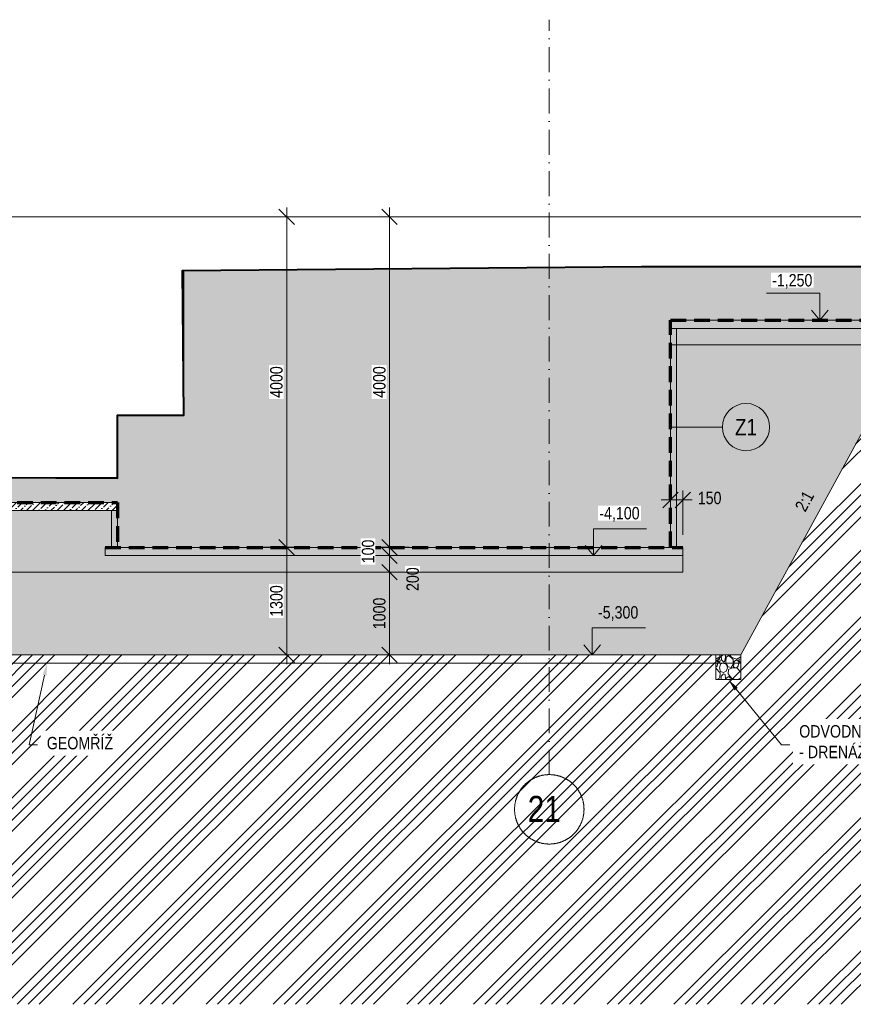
# Model space of a CAD drawing. Header units: millimetres. Extents: x -2694 to 670324, y -147023 to 76385.
# Tile 48 of 51: x 648489 to 658573, y -147023 to -135108. Entities that reach past the tile are written whole.
import ezdxf
from ezdxf import colors
from ezdxf.entities.mleader import LeaderData, LeaderLine
from ezdxf.math import Vec2, Vec3

# ---------------------------------------------------------------- set-up
doc = ezdxf.new("R2010")
doc.units = ezdxf.units.MM
doc.header["$LTSCALE"] = 10
for name, pattern in [('Cerchovana 2x', [0.5, 0.3, -0.1, 0, -0.1]), ('DASHDOT', [25.4, 12.7, -6.35, 0, -6.35]), ('ČÁRKOVANÁ', [19.05, 12.7, -6.35])]:
    doc.linetypes.add(name, pattern=pattern)
doc.layers.get('0').update_dxf_attribs({"lineweight": 20})
doc.layers.get('Defpoints').update_dxf_attribs({"lineweight": 20})
for name, color, linetype, lineweight in [('_A_OSY_HPFM', 253, 'DASHDOT', 13), ('A_CARK', 72, 'ČÁRKOVANÁ', 20), ('A_KOTY', 7, 'Continuous', 13), ('A_LEGENDY', 21, 'Continuous', 13), ('A_TENKA', 4, 'Continuous', 20), ('A_TENKA_ZEMNI_PRACE', 31, 'Continuous', 20), ('A_TUCNA', 1, 'Continuous', 40)]:
    doc.layers.add(name, color=color, linetype=linetype, lineweight=lineweight)
doc.layers.add('A_SRAF', color=8, linetype='Continuous', lineweight=13, transparency=0.3)
doc.layers.add('A_SRAFY_ZB', color=7, linetype='Continuous', lineweight=13, true_color=0xc8c8c8, transparency=0.3)
doc.styles.add('KÓTY', font='ARIALN.TTF')
doc.linetypes.add('CIKCAK', pattern='A,0.00254,-5.08,[131,ltypeshp.shx,S=5.08,R=0,X=-5.08,Y=0],-10.16,[131,ltypeshp.shx,S=5.08,R=180,X=5.08,Y=0],-5.08', length=20.32254)
doc.dimstyles.new('INPROS - 75', dxfattribs={"dimscale": 75, "dimtxt": 2, "dimasz": 2.5, "dimexe": 1.5, "dimexo": 2, "dimtad": 1, "dimdec": 0, "dimrnd": 5, "dimtxsty": 'KÓTY', "dimblk": 'OBLIQUE', "dimcen": 2.5, "dimdle": 1.5, "dimadec": 0, "dimazin": 0, "dimtfac": 1, "dimtdec": 0, "dimtmove": 2, "dimatfit": 3, "dimldrblk": 'OBLIQUE', "dimfxl": 6, "dimfxlon": 1, "dimtfill": 1, "dimlwd": -1, "dimlwe": -1, "dimarcsym": 0})

# ---------------------------------------------------------------- blocks, each defined once
blk = doc.blocks.new('_Oblique')
at = {"color": 0, "linetype": 'ByBlock', "lineweight": -2}
blk.add_line((-0.5, -0.5), (0.5, 0.5), dxfattribs=at)
blk = doc.blocks.new('*D382')
at = {"layer": 'A_KOTY', "color": 0, "transparency": 16777216}
for p, q in [((651269, -137493), (651831, -137493)), ((651719, -137381), (651719, -141606)), ((651269, -141493), (651831, -141493))]:
    blk.add_line(p, q, dxfattribs=at)
at = {"layer": 'Defpoints', "color": 0, "transparency": 16777216}
for p in [(650474, -137493), (649674, -141493), (651719, -141493)]:
    blk.add_point(p, dxfattribs=at)
at = {"layer": 'A_KOTY', "color": 0, "transparency": 16777216, "xscale": 187.5, "yscale": 187.5, "zscale": 187.5}
for p, rotation in [((651719, -137493), 90), ((651719, -141493), 270)]:
    blk.add_blockref('_Oblique', p, dxfattribs=dict(at, rotation=rotation))
at = {"layer": 'A_KOTY', "color": 0, "transparency": 16777216, "insert": (651595, -139493), "char_height": 150, "attachment_point": 5, "rotation": 90, "style": 'KÓTY', "bg_fill": 3, "box_fill_scale": 1.1, "bg_fill_color": 256, "bg_fill_true_color": 13158600, "bg_fill_transparency": 0}
blk.add_mtext('4000', dxfattribs=at)
blk = doc.blocks.new('*D398')
at = {"layer": 'A_KOTY', "color": 0, "transparency": 16777216}
for p, q in [((653201, -137493), (652851, -137493)), ((652963, -141606), (652963, -137381)), ((653201, -141493), (652851, -141493))]:
    blk.add_line(p, q, dxfattribs=at)
at = {"layer": 'Defpoints', "color": 0, "transparency": 16777216}
for p in [(652963, -137493), (653351, -137493), (653351, -141493)]:
    blk.add_point(p, dxfattribs=at)
at = {"layer": 'A_KOTY', "color": 0, "transparency": 16777216, "xscale": 187.5, "yscale": 187.5, "zscale": 187.5}
for p, rotation in [((652963, -137493), 90), ((652963, -141493), 270)]:
    blk.add_blockref('_Oblique', p, dxfattribs=dict(at, rotation=rotation))
at = {"layer": 'A_KOTY', "color": 0, "transparency": 16777216, "insert": (652840, -139493), "char_height": 150, "attachment_point": 5, "rotation": 90, "style": 'KÓTY', "bg_fill": 3, "box_fill_scale": 1.1, "bg_fill_color": 256, "bg_fill_true_color": 13158600, "bg_fill_transparency": 0}
blk.add_mtext('4000', dxfattribs=at)
blk = doc.blocks.new('*D399')
at = {"layer": 'A_KOTY', "color": 0, "transparency": 16777216}
for p, q in [((652963, -141381), (652963, -141706)), ((653201, -141493), (652851, -141493)), ((653413, -141593), (652851, -141593))]:
    blk.add_line(p, q, dxfattribs=at)
at = {"layer": 'Defpoints', "color": 0, "transparency": 16777216}
for p in [(653351, -141493), (652963, -141593), (654896, -141593)]:
    blk.add_point(p, dxfattribs=at)
at = {"layer": 'A_KOTY', "color": 0, "transparency": 16777216, "xscale": 187.5, "yscale": 187.5, "zscale": 187.5}
for p, rotation in [((652963, -141493), 90), ((652963, -141593), 270)]:
    blk.add_blockref('_Oblique', p, dxfattribs=dict(at, rotation=rotation))
at = {"layer": 'A_KOTY', "color": 0, "transparency": 16777216, "insert": (652704, -141543), "char_height": 150, "attachment_point": 5, "rotation": 90, "style": 'KÓTY', "bg_fill": 3, "box_fill_scale": 1.1, "bg_fill_color": 256, "bg_fill_true_color": 13158600, "bg_fill_transparency": 0}
blk.add_mtext('100', dxfattribs=at)
blk = doc.blocks.new('*D400')
at = {"layer": 'A_KOTY', "color": 0, "transparency": 16777216}
for p, q in [((652963, -141481), (652963, -141906)), ((653413, -141593), (652851, -141593)), ((653413, -141793), (652851, -141793))]:
    blk.add_line(p, q, dxfattribs=at)
at = {"layer": 'Defpoints', "color": 0, "transparency": 16777216}
for p in [(654896, -141593), (652963, -141793), (654896, -141793)]:
    blk.add_point(p, dxfattribs=at)
at = {"layer": 'A_KOTY', "color": 0, "transparency": 16777216, "xscale": 187.5, "yscale": 187.5, "zscale": 187.5}
for p, rotation in [((652963, -141593), 90), ((652963, -141793), 270)]:
    blk.add_blockref('_Oblique', p, dxfattribs=dict(at, rotation=rotation))
at = {"layer": 'A_KOTY', "color": 0, "transparency": 16777216, "insert": (653243, -141878), "char_height": 150, "attachment_point": 5, "rotation": 90, "style": 'KÓTY', "bg_fill": 3, "box_fill_scale": 1.1, "bg_fill_color": 256, "bg_fill_true_color": 13158600, "bg_fill_transparency": 0}
blk.add_mtext('200', dxfattribs=at)
blk = doc.blocks.new('*D401')
at = {"layer": 'A_KOTY', "color": 0, "transparency": 16777216}
for p, q in [((652963, -141681), (652963, -142906)), ((653413, -141793), (652851, -141793)), ((653413, -142793), (652851, -142793))]:
    blk.add_line(p, q, dxfattribs=at)
at = {"layer": 'Defpoints', "color": 0, "transparency": 16777216}
for p in [(654896, -141793), (652963, -142793), (654896, -142793)]:
    blk.add_point(p, dxfattribs=at)
at = {"layer": 'A_KOTY', "color": 0, "transparency": 16777216, "xscale": 187.5, "yscale": 187.5, "zscale": 187.5}
for p, rotation in [((652963, -141793), 90), ((652963, -142793), 270)]:
    blk.add_blockref('_Oblique', p, dxfattribs=dict(at, rotation=rotation))
at = {"layer": 'A_KOTY', "color": 0, "transparency": 16777216, "insert": (652840, -142293), "char_height": 150, "attachment_point": 5, "rotation": 90, "style": 'KÓTY', "bg_fill": 3, "box_fill_scale": 1.1, "bg_fill_color": 256, "bg_fill_true_color": 13158600, "bg_fill_transparency": 0}
blk.add_mtext('1000', dxfattribs=at)
blk = doc.blocks.new('*D426')
at = {"layer": 'A_KOTY', "color": 0, "transparency": 16777216}
for p, q in [((656361, -141343), (656361, -140807)), ((656511, -141343), (656511, -140807)), ((656249, -140920), (656624, -140920))]:
    blk.add_line(p, q, dxfattribs=at)
at = {"layer": 'Defpoints', "color": 0, "lineweight": 100, "transparency": 16777216}
for p in [(656511, -140920), (656361, -141493), (656511, -141493)]:
    blk.add_point(p, dxfattribs=at)
at = {"layer": 'A_KOTY', "color": 0, "transparency": 16777216, "xscale": 187.5, "yscale": 187.5, "zscale": 187.5, "rotation": 180}
blk.add_blockref('_Oblique', (656361, -140920), dxfattribs=at)
at = {"layer": 'A_KOTY', "color": 0, "transparency": 16777216, "xscale": 187.5, "yscale": 187.5, "zscale": 187.5}
blk.add_blockref('_Oblique', (656511, -140920), dxfattribs=at)
at = {"layer": 'A_KOTY', "color": 0, "transparency": 16777216, "insert": (656835, -140897), "char_height": 150, "attachment_point": 5, "style": 'KÓTY', "bg_fill": 3, "box_fill_scale": 1.1, "bg_fill_color": 256, "bg_fill_true_color": 13158600, "bg_fill_transparency": 0}
blk.add_mtext('150', dxfattribs=at)
blk = doc.blocks.new('*D432')
at = {"layer": 'A_KOTY', "color": 0, "transparency": 16777216}
for p, q in [((659653, -139931), (659653, -142906)), ((660103, -140043), (659540, -140043)), ((659203, -142793), (659765, -142793))]:
    blk.add_line(p, q, dxfattribs=at)
at = {"layer": 'Defpoints', "color": 0, "transparency": 16777216}
for p in [(664448, -140043), (657212, -142793), (659653, -142793)]:
    blk.add_point(p, dxfattribs=at)
at = {"layer": 'A_KOTY', "color": 0, "transparency": 16777216, "xscale": 187.5, "yscale": 187.5, "zscale": 187.5}
for p, rotation in [((659653, -140043), 90), ((659653, -142793), 270)]:
    blk.add_blockref('_Oblique', p, dxfattribs=dict(at, rotation=rotation))
at = {"layer": 'A_KOTY', "color": 0, "transparency": 16777216, "insert": (659529, -141418), "char_height": 150, "attachment_point": 5, "rotation": 90, "style": 'KÓTY', "bg_fill": 3, "box_fill_scale": 1.1, "bg_fill_color": 256, "bg_fill_true_color": 13158600, "bg_fill_transparency": 0}
blk.add_mtext('2750', dxfattribs=at)
blk = doc.blocks.new('*D438')
at = {"layer": 'A_KOTY', "color": 0, "transparency": 16777216}
for p, q in [((651719, -141381), (651719, -142906)), ((651269, -141493), (651831, -141493)), ((652169, -142793), (651606, -142793))]:
    blk.add_line(p, q, dxfattribs=at)
at = {"layer": 'Defpoints', "color": 0, "transparency": 16777216}
for p in [(649674, -141493), (651719, -142793), (652963, -142793)]:
    blk.add_point(p, dxfattribs=at)
at = {"layer": 'A_KOTY', "color": 0, "transparency": 16777216, "xscale": 187.5, "yscale": 187.5, "zscale": 187.5}
for p, rotation in [((651719, -141493), 90), ((651719, -142793), 270)]:
    blk.add_blockref('_Oblique', p, dxfattribs=dict(at, rotation=rotation))
at = {"layer": 'A_KOTY', "color": 0, "transparency": 16777216, "insert": (651595, -142143), "char_height": 150, "attachment_point": 5, "rotation": 90, "style": 'KÓTY', "bg_fill": 3, "box_fill_scale": 1.1, "bg_fill_color": 256, "bg_fill_true_color": 13158600, "bg_fill_transparency": 0}
blk.add_mtext('1300', dxfattribs=at)

msp = doc.modelspace()

# ---------------------------------------------------------------- hatches: boundary and pattern name
at = {"layer": 'A_SRAF'}
h = msp.add_hatch(dxfattribs=at)
h.set_pattern_fill('ANSI36', color=256, scale=16.5, angle=-1.27e-14)
h.paths.add_polyline_path([(660986.3, -138743.2), (660836.3, -138743.2), (656361.2, -138743.2), (656361.2, -138843.2), (659486.3, -138843.2), (660986.3, -138843.2)])
h.paths.add_polyline_path([(663471.3, -138343.2), (663321.3, -138343.2), (662421.3, -138343.2), (660836.3, -138343.2), (660836.3, -138493.7), (661971.3, -138493.6), (663471.3, -138493.5)])
h = msp.add_hatch(dxfattribs=at)
h.set_pattern_fill('ANSI34', color=256, scale=30)
h.set_pattern_definition([(45, (0, 29851), (-404.11153, 404.11153), []), (45, (134.7, 29851), (-404.11153, 404.11153), []), (45, (269.4, 29851), (-404.11153, 404.11153), []), (45, (404.1, 29851), (-404.11153, 404.11153), [])])
h.paths.add_polyline_path([(670067, -138493.2), (668249.3, -138493.3), (667474.3, -140043.2), (658711.8, -140043.2), (657211.8, -142793.2), (641635.7, -142793.2), (640135.7, -140043.2), (631301.5, -140043.2), (631056.1, -139593.2), (628780.5, -139593.2), (628780.5, -147022.8), (670067.2, -147022.8)])
h = msp.add_hatch(dxfattribs=at)
h.set_pattern_fill('GRAVEL', color=256, scale=11, angle=-90)
h.paths.add_polyline_path([(663780.2, -138493.5), (660836.3, -138493.7), (660836.3, -138743.2), (660986.3, -138743.2), (660986.3, -138843.2), (659486.3, -138843.2), (656361.2, -138843.2), (656361.2, -139043.2), (661036.1, -139043.2), (661186.1, -139043.2), (661376.8, -138693.5), (663471.3, -138693.5), (663671.1, -138693.5)])
h = msp.add_hatch(dxfattribs=at)
h.set_pattern_fill('ANSI36', color=256, scale=16.5, angle=-1.27e-14)
h.paths.add_polyline_path([(649673.8, -140949.4), (648173.8, -140949.4), (648173.8, -141049.4), (649673.8, -141049.4)])
h = msp.add_hatch(dxfattribs=at)
h.set_pattern_fill('GRAVEL', color=256, scale=11, angle=-90)
h.paths.add_polyline_path([(649673.8, -141049.4), (648173.8, -141049.4), (648173.8, -141493.2), (648323.8, -141493.2), (648323.8, -141593.2), (648173.8, -141593.2), (642428.5, -141593.2), (642336.3, -141753), (642336.3, -141793.2), (656511.2, -141793.2), (656511.2, -141753), (656419, -141593.2), (656361.2, -141593.2), (649523.8, -141593.2), (649523.8, -141493.2), (649673.8, -141493.2)])
h.paths.add_polyline_path([(642428.5, -141593.2), (642336.3, -141593.2), (642336.3, -141753)], flags=17)
h.paths.add_polyline_path([(656511.2, -141593.2), (656419, -141593.2), (656511.2, -141753)], flags=17)
h = msp.add_hatch(dxfattribs=at)
h.set_pattern_fill('ANSI36', color=256, scale=16.5, angle=-1.27e-14)
h.paths.add_polyline_path([(656361.2, -141493.2), (649673.8, -141493.2), (649523.8, -141493.2), (649523.8, -141593.2), (656361.2, -141593.2), (656419, -141593.2)])
h.paths.add_polyline_path([(656511.2, -141493.2), (656361.2, -141493.2), (656419, -141593.2), (656511.2, -141593.2)])
h = msp.add_hatch(dxfattribs=at)
h.set_pattern_fill('GRAVEL', color=256, scale=10, angle=-90)
h.set_pattern_definition([(138.0127875, (639476.037, 211448.986), (-2285.9999999, 2032.0000002), [34.17214, -3383.04836]), (94.969741, (639450.637, 211471.846), (254.00001447, -3047.9999988), [58.64047, -5805.40489]), (42.510447, (639445.557, 211530.266), (-2793.999999, -2540.0000011), [41.34815, -4093.47228]), (177.273689, (639382.057, 211629.326), (5079.99999997, -254.00000053), [53.40045, -5286.64374]), (202.833654, (639328.717, 211631.866), (3047.99999996, 1270.0000001), [52.36337, -5183.98077]), (267.273689, (639280.457, 211611.546), (254.00000053, 5079.99999997), [53.40045, -5286.64374]), (307.6942405, (639277.917, 211558.206), (-2540.0000002, 3301.99999985), [70.61937, -6991.31153]), (342.2553284, (639321.097, 211502.326), (5587.99999985, -1778.00000048), [66.67195, -6600.52566]), (31.4295656, (639384.597, 211482.006), (3301.99999982, 2032.0000003), [53.5813, -5304.55457]), (85.236358, (639430.317, 211509.946), (-254.0000004, -2794), [61.17133, -2997.3937]), (132.3974378, (639435.397, 211570.906), (-2794.0000001, 3047.9999999), [79.1078, -7831.67725]), (48.814075, (639379.517, 211377.866), (1524.0000001, 1777.9999999), [27.00045, -2673.05658]), (81.4692344, (639397.297, 211398.186), (-507.99999942, -3302.0000001), [51.3682, -5085.4639]), (135, (639404.92, 211448.99), (-254, 8e-14), [35.92093, -323.28931]), (113.19859, (639435.397, 211466.766), (508, -1270), [19.34413, -1915.06224]), (201.80141, (639427.777, 211484.546), (762, 254), [27.35656, -1340.4753]), (300.963757, (639402.377, 211474.386), (508, -762), [44.43197, -1436.62982]), (71.56505, (639425.24, 211436.286), (-254, -508), [32.12871, -771.08981]), (286.3895403, (639427.777, 211631.866), (762, -2540), [45.0088, -4455.88267]), (340.346176, (639440.477, 211588.686), (-2794, 1016.0000001), [37.7599, -3738.22157]), (203.19859, (639476.037, 211436.286), (1270, 508), [38.68801, -1895.71836]), (253.6104597, (639440.477, 211421.046), (761.9999998, 2540.00000005), [45.0088, -4455.88267]), (249.443955, (639270.297, 211631.866), (508, 1270), [43.40352, -2126.77343]), (204.7751406, (639255.057, 211591.226), (2793.9999993, 1270.0000015), [36.36721, -3600.35934]), (336.80141, (639222.037, 211433.746), (1270, -508), [38.68801, -1895.71836]), (287.3540246, (639257.597, 211418.506), (-1016.0000002, 3301.99999993), [42.57827, -4215.2376]), (339.443955, (639222.037, 211558.206), (-1270, 508), [21.70176, -2148.4752]), (11.309932, (639222.037, 211448.986), (1016, 254), [12.95146, -1282.1995]), (75.963757, (639234.74, 211451.526), (-254, -762), [52.36337, -994.90546]), (96.009006, (639247.437, 211502.326), (254.00000013, -2540), [48.5267, -4804.13649]), (213.690068, (639379.52, 211474.386), (508, 254), [36.63239, -879.17764]), (263.1572266, (639349.037, 211454.066), (-507.99999977, -4318.00000003), [63.95568, -6331.6009]), (330.945396, (639341.417, 211390.566), (-1778, 1016), [26.15082, -2588.93923]), (360, (639364.28, 211377.87), (254, 254), [15.24, -238.76]), (30.256437, (639255.057, 211507.406), (-1778.0000001, -1015.9999999), [35.2867, -3493.39408]), (318.0127875, (639285.537, 211525.186), (2285.9999999, -2032.0000002), [68.34429, -3348.87622]), (270, (639336.34, 211479.47), (254, -254), [66.04, -187.96]), (235.3048465, (639336.337, 211413.426), (-1777.9999986, -2540.00000096), [40.16096, -3975.93167]), (164.054604, (639313.477, 211380.406), (-1016, 254), [36.9829, -1812.165]), (117.6459754, (639277.917, 211390.566), (-2539.99999966, 4826.00000018), [60.21451, -5961.24644]), (85.4260787, (639249.977, 211443.906), (254, 3302), [63.70295, -6306.58465])])
h.paths.add_polyline_path([(657211.8, -143093.2), (657211.8, -142793.2), (656911.8, -142793.2), (656911.8, -143093.2)])
at = {"layer": 'A_SRAFY_ZB', "linetype": 'Continuous', "lineweight": -3}
for points in [[(656361.2, -141493.2), (656361.2, -138093.2), (650473.8, -138142), (650473.8, -139893.2), (649673.8, -139893.2), (649673.8, -141493.2)], [(656011.3, -138093.2), (656011.3, -138743.2), (660836.3, -138743.2), (660836.3, -138093.2)]]:
    msp.add_hatch(color=256, dxfattribs=at).paths.add_polyline_path(points, flags=0)
msp.add_hatch(color=256, dxfattribs=at).paths.add_polyline_path([(649673.8, -140649.4), (648173.8, -140649.4), (648173.8, -140949.4), (649673.8, -140949.4)])

# ---------------------------------------------------------------- linework, layer by layer
at = {"layer": '_A_OSY_HPFM', "linetype": 'Cerchovana 2x', "ltscale": 100, "transparency": 33554687}
msp.add_line((654895.6, -144243.5), (654895.6, -135108.3), dxfattribs=at)
at = {"layer": '_A_OSY_HPFM', "linetype": 'Cerchovana 2x', "ltscale": 1000, "transparency": 33554687}
msp.add_circle((654895.6, -144663.5), 420, dxfattribs=at)
at = {"layer": 'A_CARK', "color": 1, "lineweight": 70, "ltscale": 1.5}
for points in [[(656361.2, -141493.2), (656361.2, -138743.2), (660986.3, -138743.2)], [(648173.8, -141493.2), (648173.8, -140949.4), (649673.8, -140949.4), (649673.8, -141493.2)], [(649523.8, -141493.2), (656511.2, -141493.2)]]:
    msp.add_lwpolyline(points, dxfattribs=at)
at = {"layer": 'A_CARK', "linetype": 'CIKCAK', "lineweight": 15, "ltscale": 0.4}
for points in [[(656436.3, -141493.2), (656436.3, -138843.2)], [(649598.8, -141493.2), (649598.8, -141049.4)]]:
    msp.add_lwpolyline(points, dxfattribs=at)
at = {"layer": 'A_CARK', "color": 6, "linetype": 'CIKCAK', "lineweight": 30, "ltscale": 0.7}
msp.add_lwpolyline([(641635.7, -142892.7), (657211.8, -142893.2)], dxfattribs=at)
at = {"layer": 'A_KOTY'}
for p, q in [((658167.1, -138418.9), (658167.1, -138743.2)), ((658167.1, -138743.2), (658066.4, -138621.9)), ((658167.1, -138743.2), (658267.8, -138621.9)), ((658167.1, -138743.2), (658267.8, -138621.9)), ((655429.2, -141268.9), (655429.2, -141593.2)), ((655429.2, -141593.2), (655328.5, -141471.9)), ((655429.2, -141593.2), (655328.5, -141471.9)), ((655429.2, -141593.2), (655529.9, -141471.9)), ((655413.4, -142468.9), (655413.4, -142793.2)), ((655413.4, -142793.2), (655312.7, -142671.9)), ((655413.4, -142793.2), (655312.7, -142671.9)), ((655413.4, -142793.2), (655514, -142671.9))]:
    msp.add_line(p, q, dxfattribs=at)
for points in [[(657522.9, -138418.9), (658167.1, -138418.9)], [(657845, -138743.2), (658489.2, -138743.2)], [(656989.4, -140038.4), (656361.2, -140038.4)], [(656073.4, -141268.9), (655429.2, -141268.9)], [(655751.3, -141593.2), (655107.1, -141593.2)], [(656057.6, -142468.9), (655413.4, -142468.9)], [(655735.5, -142793.2), (655091.3, -142793.2)]]:
    msp.add_lwpolyline(points, dxfattribs=at)
msp.add_circle((657275.1, -140038.4), 285.7, dxfattribs=at)
at = {"layer": 'A_TENKA'}
for p, q in [((656011.3, -138096.1), (650473.8, -138142)), ((650473.8, -138142), (650473.8, -139893.2)), ((656011.3, -138093.2), (656011.3, -138096.1)), ((660836.3, -138093.2), (656011.3, -138093.2)), ((656361.2, -138743.2), (660836.3, -138743.2)), ((656361.2, -141493.2), (656361.2, -138743.2)), ((649673.8, -139893.2), (649673.8, -140649.4)), ((650473.8, -139893.2), (649673.8, -139893.2)), ((649673.8, -140649.4), (648173.8, -140649.4)), ((648173.8, -140949.4), (649673.8, -140949.4)), ((649673.8, -140949.4), (649673.8, -141493.2)), ((649673.8, -141493.2), (656361.2, -141493.2))]:
    msp.add_line(p, q, dxfattribs=at)
at = {"layer": 'A_TENKA', "color": 5}
msp.add_lwpolyline([(632173.8, -137493.2), (670067.2, -137493.2)], dxfattribs=at)
at = {"layer": 'A_TENKA'}
for points in [[(660836.3, -138743.2), (660986.3, -138743.2), (660986.3, -138843.2), (659486.3, -138843.2), (656361.2, -138843.2), (656361.2, -138743.2), (659486.3, -138743.2)], [(648173.8, -140949.4), (648173.8, -141049.4), (649673.8, -141049.4)], [(649673.8, -141493.2), (649523.8, -141493.2), (649523.8, -141593.2), (656361.2, -141593.2), (656511.2, -141593.2), (656511.2, -141493.2), (656361.2, -141493.2)]]:
    msp.add_lwpolyline(points, dxfattribs=at)
at = {"layer": 'A_TENKA_ZEMNI_PRACE', "linetype": 'Continuous', "transparency": 33554687}
msp.add_line((658711.8, -140043.2), (657211.8, -142793.2), dxfattribs=at)
at = {"layer": 'A_TENKA_ZEMNI_PRACE'}
for points in [[(661036.1, -139043.2), (656361.2, -139043.2)], [(642336.3, -141593.2), (642336.3, -141793.2), (656511.2, -141793.2), (656511.2, -141593.2)], [(656911.8, -142793.2), (656911.8, -143093.2), (657211.8, -143093.2), (657211.8, -142793.2)]]:
    msp.add_lwpolyline(points, dxfattribs=at)
at = {"layer": 'A_TENKA_ZEMNI_PRACE', "linetype": 'Continuous', "transparency": 33554687}
for points in [[(641635.7, -142793.2), (648923.8, -142793.2)], [(657211.8, -142793.2), (648923.8, -142793.2)]]:
    msp.add_lwpolyline(points, dxfattribs=at)
at = {"layer": 'A_TUCNA', "color": 23}
msp.add_lwpolyline([(648173.8, -140649.4), (649673.8, -140657.6), (649673.8, -139893.2), (650473.8, -139893.2), (650459.2, -138142.2), (656011.3, -138093.2), (663021.3, -138093.2), (663021.3, -137493.2), (665873.8, -137493.2), (665873.8, -137893.2), (666673.8, -137893.2), (666673.8, -137493.2), (670067.2, -137493.2)], dxfattribs=at)

# ---------------------------------------------------------------- texts
at = {"layer": '_A_OSY_HPFM', "linetype": 'Cerchovana 2x', "ltscale": 1000, "transparency": 33554687, "style": 'KÓTY'}
msp.add_text('21', height=315, dxfattribs=at).set_placement((654634.8, -144815.7))

# ---------------------------------------------------------------- next in the draw order: texts
at = {"layer": 'A_KOTY', "char_height": 150, "attachment_point": 5, "style": 'KÓTY', "bg_fill": 3, "box_fill_scale": 1.1, "bg_fill_color": 256, "bg_fill_true_color": 13158600, "bg_fill_transparency": 0}
for s, insert in [('\\A1;-1,250', (657834.5, -138274.6)), ('\\A1;-4,100', (655744.6, -141093.8)), ('\\A1;-5,300', (655728.8, -142293.8))]:
    msp.add_mtext(s, dxfattribs=dict(at, insert=insert))
at = {"layer": 'A_KOTY', "insert": (657275.1, -140038.4), "char_height": 200, "attachment_point": 5, "style": 'KÓTY', "bg_fill": 3, "box_fill_scale": 1.25, "bg_fill_color": 256, "bg_fill_transparency": 0}
msp.add_mtext('\\A1;Z1', dxfattribs=at)
at = {"layer": 'A_KOTY', "insert": (657983.2, -140934.3), "char_height": 150, "attachment_point": 5, "rotation": 61.38954, "style": 'KÓTY', "bg_fill": 3, "box_fill_scale": 1.1, "bg_fill_color": 256, "bg_fill_true_color": 13158600, "bg_fill_transparency": 0}
msp.add_mtext('\\A1;2:1', dxfattribs=at)

# ---------------------------------------------------------------- next in the draw order: dimensions: what is measured, and where the dimension line sits
at = {"layer": 'A_KOTY'}
for base, p1, p2, picture, middle in [((651718.9, -141493.2), (650473.8, -137493.2), (649673.8, -141493.2), '*D382', (651595.4, -139493.2)), ((652963, -137493.2), (653350.6, -141493.2), (653350.6, -137493.2), '*D398', (652839.6, -139493.2))]:
    dim = msp.add_linear_dim(base=base, p1=p1, p2=p2, angle=90, dimstyle='INPROS - 75', dxfattribs=at)
    dim.commit()
    dim.dimension.update_dxf_attribs({"geometry": picture, "text_midpoint": middle})
dim = msp.add_linear_dim(base=(656511.2, -140919.7), p1=(656361.2, -141493.2), p2=(656511.2, -141493.2), dimstyle='INPROS - 75', dxfattribs=at)
dim.commit()
dim.dimension.update_dxf_attribs({"geometry": '*D426', "text_midpoint": (656834.6, -140896.8), "dimtype": 160})

# ---------------------------------------------------------------- next in the draw order: leaders
at = {"layer": 'A_LEGENDY'}
ml = msp.add_multileader_mtext('Standard', dxfattribs=at)
ml.set_content('GEOMŘÍŽ', color=256, style='KÓTY')
ml.set_leader_properties(color=256, linetype='Continuous', lineweight=-1)
ml.build(insert=Vec2(0, 0))
ml.multileader.update_dxf_attribs({"text_left_attachment_type": 2, "text_right_attachment_type": 2, "dogleg_length": 66.7, "arrow_head_size": 150})
ctx = ml.context
ctx.base_point, ctx.char_height, ctx.arrow_head_size, ctx.landing_gap_size, ctx.plane_origin = Vec3(648704.7, -143883.1), 150, 150, 112.5, Vec3(652396.7, -138095)
ctx.left_attachment, ctx.right_attachment = 2, 2
notes = []
notes.append((ctx, [(0, (1, 1, 0), (648604.7, -143883.1), (1, 0), 100, [(0, [(648822.1, -142892.9)], 0, [])])]))
ctx.mtext.insert, ctx.mtext.rotation, ctx.mtext.defined_height, ctx.mtext.flow_direction = Vec3(648817.2, -143787.4), 6.2831853, 238.9, 5
ctx.mtext.has_bg_fill, ctx.mtext.bg_color, ctx.mtext.bg_scale_factor, ctx.mtext.bg_transparency, ctx.mtext.use_window_bg_color = 1, -1027028792, 1.5, 0, 1
ml = msp.add_multileader_mtext('Standard', dxfattribs=at)
ml.set_content('ODVODNĚNÍ VÝKOPU \\P- DRENÁŽNÍ RÝHA', color=256, style='KÓTY')
ml.set_leader_properties(color=256, linetype='Continuous', lineweight=-1)
ml.build(insert=Vec2(0, 0))
ml.multileader.update_dxf_attribs({"text_left_attachment_type": 2, "text_right_attachment_type": 2, "dogleg_length": 66.7, "arrow_head_size": 150})
ctx = ml.context
ctx.base_point, ctx.char_height, ctx.arrow_head_size, ctx.landing_gap_size, ctx.plane_origin = Vec3(657806.2, -143883.7), 150, 150, 112.5, Vec3(661272.4, -138095.6)
ctx.left_attachment, ctx.right_attachment = 2, 2
notes.append((ctx, [(0, (1, 1, 0), (657706.2, -143883.7), (1, 0), 100, [(0, [(657061.8, -143093.2)], 0, [])])]))
ctx.mtext.insert, ctx.mtext.rotation, ctx.mtext.defined_height, ctx.mtext.flow_direction = Vec3(657918.7, -143644.7), 6.2831853, 238.9, 5
ctx.mtext.has_bg_fill, ctx.mtext.bg_color, ctx.mtext.bg_scale_factor, ctx.mtext.bg_transparency, ctx.mtext.use_window_bg_color = 1, -1027028792, 1.5, 0, 1
for ctx, leaders in notes:
    for number, flags, end, landing, length, lines in leaders:
        leader = LeaderData()
        leader.index, (leader.has_last_leader_line, leader.has_dogleg_vector, leader.attachment_direction) = number, flags
        leader.last_leader_point, leader.dogleg_vector, leader.dogleg_length = Vec3(end), Vec3(landing), length
        for number, points, colour, breaks in lines:
            line = LeaderLine()
            line.index, line.vertices, line.color, line.breaks = number, Vec3.list(points), colors.encode_raw_color(colour), breaks
            leader.lines.append(line)
        ctx.leaders.append(leader)

# ---------------------------------------------------------------- next in the draw order: dimensions: what is measured, and where the dimension line sits
at = {"layer": 'A_KOTY'}
dim = msp.add_linear_dim(base=(652963, -141593.2), p1=(653350.6, -141493.2), p2=(654895.6, -141593.2), angle=90, dimstyle='INPROS - 75', dxfattribs=at)
dim.commit()
dim.dimension.update_dxf_attribs({"geometry": '*D399', "text_midpoint": (652703.6, -141543.2)})

# ---------------------------------------------------------------- next in the draw order: dimensions: what is measured, and where the dimension line sits
dim = msp.add_linear_dim(base=(652963, -141793.2), p1=(654895.6, -141593.2), p2=(654895.6, -141793.2), angle=90, dimstyle='INPROS - 75', dxfattribs=at)
dim.commit()
dim.dimension.update_dxf_attribs({"geometry": '*D400', "text_midpoint": (653242.7, -141877.7), "dimtype": 160})

# ---------------------------------------------------------------- next in the draw order: dimensions: what is measured, and where the dimension line sits
dim = msp.add_linear_dim(base=(652963, -142793.2), p1=(654895.6, -141793.2), p2=(654895.6, -142793.2), angle=90, dimstyle='INPROS - 75', dxfattribs=at)
dim.commit()
dim.dimension.update_dxf_attribs({"geometry": '*D401', "text_midpoint": (652839.6, -142293.2)})

# ---------------------------------------------------------------- next in the draw order: hatches: boundary and pattern name
at = {"layer": 'A_SRAF'}
h = msp.add_hatch(dxfattribs=at)
h.set_pattern_fill('AR-CONC', color=256, scale=2)
h.paths.add_polyline_path([(658711.8, -140043.2), (667474.3, -140043.2), (668249.3, -138493.3), (663780.2, -138493.5), (663671.1, -138693.5), (663521.1, -138693.5), (661376.8, -138693.5), (661186.1, -139043.2), (661036.1, -139043.2), (656361.2, -139043.2), (656361.2, -141493.2), (656511.2, -141493.2), (656511.2, -141593.2), (656511.2, -141753), (657111.8, -142793.2), (657211.8, -142793.2)])
h.paths.add_polyline_path([(656511.2, -141753), (656511.2, -141793.2), (642313, -141793.2), (641735.7, -142793.2), (657111.8, -142793.2)])
h.paths.add_polyline_path([(642486.3, -139043.2), (637811.4, -139043.2), (637661.4, -139043.2), (637470.7, -138693.5), (635176.4, -138693.5), (635067.3, -138493.5), (628780.5, -138493.2), (628780.5, -139593.2), (631056.1, -139593.2), (631301.5, -140043.2), (640135.7, -140043.2), (641635.7, -142793.2), (641735.7, -142793.2), (642336.3, -141753), (642336.3, -141593.2), (642336.3, -141493.2), (642486.3, -141493.2)])
h.paths.add_polyline_path([(642201.7, -142525.8), (642318.3, -142727.8), (642498.6, -142623.7), (642382, -142421.7)], flags=24)
h.paths.add_polyline_path([(656531.8, -142723.3), (656648.4, -142521.3), (656468.1, -142417.2), (656351.5, -142619.2)], flags=24)

# ---------------------------------------------------------------- next in the draw order: dimensions: what is measured, and where the dimension line sits
at = {"layer": 'A_KOTY'}
for base, p1, p2, picture, middle in [((659652.8, -142793.2), (664447.5, -140043.2), (657211.8, -142793.2), '*D432', (659529.3, -141418.2)), ((651718.9, -142793.2), (649673.8, -141493.2), (652963, -142793.2), '*D438', (651595.4, -142143.2))]:
    dim = msp.add_linear_dim(base=base, p1=p1, p2=p2, angle=90, dimstyle='INPROS - 75', dxfattribs=at)
    dim.commit()
    dim.dimension.update_dxf_attribs({"geometry": picture, "text_midpoint": middle})

doc.saveas('drawing.dxf')
